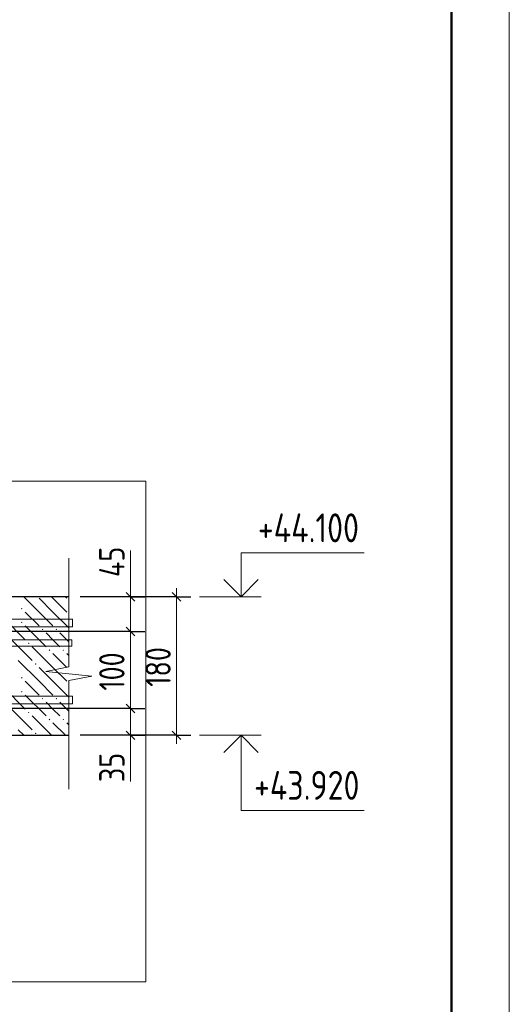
# Model space of a CAD drawing. Header units: millimetres. Extents: x 0 to 43617, y 0 to 29700.
# Tile 15 of 20: x 37758 to 42000, y 6724 to 15250. Entities that reach past the tile are written whole.
import ezdxf

# ---------------------------------------------------------------- set-up
doc = ezdxf.new("R2010")
doc.units = ezdxf.units.MM
for name, color, linetype, lineweight in [('Standard', 7, 'Continuous', 25), ('ЖБ Перекрытие верхний уровень', 7, 'Continuous', 35), ('Примечания', 7, 'Continuous', 25), ('Размерная выноска', 7, 'Continuous', 13)]:
    doc.layers.add(name, color=color, linetype=linetype, lineweight=lineweight)
doc.layers.add('Фиксатор', color=7, linetype='Continuous', lineweight=13, true_color=0x494949)
doc.layers.add('Фоновоя арматура Х1', color=7, linetype='Continuous', lineweight=18, true_color=0x656565)
doc.styles.add('GOST 2.304-81', font='txt')

msp = doc.modelspace()

# ---------------------------------------------------------------- hatches: boundary and pattern name
at = {"layer": 'ЖБ Перекрытие верхний уровень', "linetype": 'Continuous', "lineweight": 18, "transparency": 33554687}
for points in [[(37769.8, 10150.9), (37776.3, 10157.4), (37782.8, 10150.9), (37776.3, 10144.4)], [(37769.8, 10030.9), (37776.3, 10037.4), (37782.8, 10030.9), (37776.3, 10024.4)], [(37949.8, 9970.9), (37956.3, 9977.4), (37962.8, 9970.9), (37956.3, 9964.4)], [(38069.8, 9970.9), (38076.3, 9977.4), (38082.8, 9970.9), (38076.3, 9964.4)], [(37829.8, 9850.9), (37836.3, 9857.4), (37842.8, 9850.9), (37836.3, 9844.4)], [(38009.8, 9790.9), (38016.3, 9797.4), (38022.8, 9790.9), (38016.3, 9784.4)], [(38129.8, 9790.9), (38136.3, 9797.4), (38142.8, 9790.9), (38136.3, 9784.4)], [(37889.8, 9670.9), (37896.3, 9677.4), (37902.8, 9670.9), (37896.3, 9664.4)], [(37769.8, 9550.9), (37776.3, 9557.4), (37782.8, 9550.9), (37776.3, 9544.4)], [(37769.8, 9430.9), (37776.3, 9437.4), (37782.8, 9430.9), (37776.3, 9424.4)], [(37949.8, 9370.9), (37956.3, 9377.4), (37962.8, 9370.9), (37956.3, 9364.4)], [(38069.8, 9370.9), (38076.3, 9377.4), (38082.8, 9370.9), (38076.3, 9364.4)], [(37829.8, 9250.9), (37836.3, 9257.4), (37842.8, 9250.9), (37836.3, 9244.4)], [(38009.8, 9190.9), (38016.3, 9197.4), (38022.8, 9190.9), (38016.3, 9184.4)], [(38129.8, 9190.9), (38136.3, 9197.4), (38142.8, 9190.9), (38136.3, 9184.4)], [(37889.8, 9070.9), (37896.3, 9077.4), (37902.8, 9070.9), (37896.3, 9064.4)]]:
    msp.add_hatch(color=7, dxfattribs=at).paths.add_polyline_path(points, flags=16)

# ---------------------------------------------------------------- linework, layer by layer
at = {"layer": 'Standard', "color": 7, "linetype": 'Continuous', "lineweight": 13, "transparency": 33554687}
for p, q in [((38716.7, 10253.3), (38716.7, 10328.3)), ((39116.7, 10253.3), (39116.7, 10328.3)), ((38716.7, 10253.3), (38716.7, 9953.3)), ((38716.7, 9953.3), (38716.7, 9286.7)), ((38716.7, 9286.7), (38716.7, 9053.3)), ((38716.7, 9053.3), (38716.7, 8978.3)), ((39116.7, 9053.3), (39116.7, 8978.3))]:
    msp.add_line(p, q, dxfattribs=at)
at = {"layer": 'Standard', "color": 251, "linetype": 'Continuous', "lineweight": -3, "true_color": 0x656565, "transparency": 33554687}
for p, q in [((39116.7, 10253.3), (38283.3, 10253.3)), ((38716.7, 10253.3), (38591.7, 10253.3)), ((38716.7, 10253.3), (38841.7, 10253.3)), ((39116.7, 10253.3), (38991.7, 10253.3)), ((39116.7, 10253.3), (39241.7, 10253.3)), ((38716.7, 9953.3), (38591.7, 9953.3)), ((38716.7, 9953.3), (38841.7, 9953.3)), ((38716.7, 9286.7), (38591.7, 9286.7)), ((38716.7, 9286.7), (38841.7, 9286.7)), ((39116.7, 9053.3), (38283.3, 9053.3)), ((38716.7, 9053.3), (38591.7, 9053.3)), ((38716.7, 9053.3), (38841.7, 9053.3)), ((39116.7, 9053.3), (38991.7, 9053.3)), ((39116.7, 9053.3), (39241.7, 9053.3))]:
    msp.add_line(p, q, dxfattribs=at)
at = {"layer": 'Standard', "color": 7, "linetype": 'Continuous', "lineweight": 25, "transparency": 33554687}
for p, q in [((38679.2, 10290.8), (38754.2, 10215.8)), ((39079.2, 10290.8), (39154.2, 10215.8)), ((38679.2, 9990.8), (38754.2, 9915.8)), ((38679.2, 9324.2), (38754.2, 9249.2)), ((38679.2, 9090.8), (38754.2, 9015.8)), ((39079.2, 9090.8), (39154.2, 9015.8))]:
    msp.add_line(p, q, dxfattribs=at)
at = {"layer": 'Standard', "color": 7, "linetype": 'Continuous', "lineweight": 13, "transparency": 33554687}
msp.add_lwpolyline([(0, 0), (42000, 0), (42000, 29700), (0, 29700), (0, 0)], close=True, dxfattribs=at)
at = {"layer": 'Standard', "color": 7, "linetype": 'Continuous', "lineweight": 50, "transparency": 33554687}
msp.add_lwpolyline([(2000, 29200), (41500, 29200), (41500, 500), (2000, 500), (2000, 29200)], close=True, dxfattribs=at)
at = {"layer": 'Standard', "color": 254, "linetype": 'Continuous', "lineweight": 18, "true_color": 0xc4c4ff, "transparency": 33554687}
msp.add_lwpolyline([(30516.7, 6920), (38850, 6920), (38850, 11253.3), (30516.7, 11253.3), (30516.7, 6920)], dxfattribs=at)
at = {"layer": 'Standard', "color": 251, "linetype": 'Continuous', "lineweight": -3, "true_color": 0x656565, "transparency": 33554687}
for points in [[(38716.7, 10253.3), (38699.7, 10253.3), (38699.7, 10253.3), (38699.7, 10253.3), (38699.7, 10253.3), (38283.3, 10253.3)], [(38716.7, 9953.3), (38699.7, 9953.3), (38699.7, 9953.3), (38699.7, 9953.3), (38699.7, 9953.3), (37083.3, 9953.3)], [(38716.7, 9286.7), (38699.7, 9286.7), (38699.7, 9286.7), (37083.3, 9286.7)], [(38716.7, 9053.3), (38699.7, 9053.3), (38699.7, 9053.3), (38283.3, 9053.3)]]:
    msp.add_lwpolyline(points, dxfattribs=at)
at = {"layer": 'Standard', "color": 7, "linetype": 'Continuous', "lineweight": 13, "transparency": 33554687}
msp.add_lwpolyline([(39116.7, 10253.3), (39116.7, 9634.8), (39116.7, 9634.8), (39116.7, 9053.3)], dxfattribs=at)
at = {"layer": 'ЖБ Перекрытие верхний уровень', "color": 7, "linetype": 'Continuous', "lineweight": 25, "transparency": 33554687}
for p, q in [((38183.3, 10253.3), (33716.7, 10253.3)), ((34916.7, 9053.3), (38183.3, 9053.3))]:
    msp.add_line(p, q, dxfattribs=at)
at = {"layer": 'ЖБ Перекрытие верхний уровень', "color": 9, "linetype": 'Continuous', "lineweight": 18, "true_color": 0xc7c7c7, "transparency": 33554687}
for p, q in [((37926.3, 10120.9), (37793.8, 10253.3)), ((37926.3, 10240.9), (38046.3, 10120.9)), ((38046.3, 10240.9), (38033.8, 10253.3)), ((38046.3, 10240.9), (38166.3, 10120.9)), ((38153.8, 10253.3), (38166.3, 10240.9)), ((37626.3, 10060.9), (37806.3, 9880.9)), ((37806.3, 10120.9), (37926.3, 10000.9)), ((37926.3, 10120.9), (38046.3, 10000.9)), ((38046.3, 10120.9), (38183.3, 9983.8)), ((37806.3, 10000.9), (37986.3, 9820.9)), ((38046.3, 9880.9), (37986.3, 9940.9)), ((38106.3, 9940.9), (38183.3, 9863.8)), ((37686.3, 9880.9), (37866.3, 9700.9)), ((38046.3, 9640.9), (37866.3, 9820.9)), ((38106.3, 9820.9), (38046.3, 9880.9)), ((38046.3, 9760.9), (38166.3, 9640.9)), ((38166.3, 9760.9), (38183.3, 9743.8)), ((37926.3, 9520.9), (37746.3, 9700.9)), ((37926.3, 9640.9), (38046.3, 9520.9)), ((38046.3, 9640.9), (38166.3, 9520.9)), ((37806.3, 9520.9), (37926.3, 9400.9)), ((37926.3, 9520.9), (38046.3, 9400.9)), ((38046.3, 9520.9), (38183.3, 9383.8)), ((37626.3, 9460.9), (37806.3, 9280.9)), ((37806.3, 9400.9), (37986.3, 9220.9)), ((38046.3, 9280.9), (37986.3, 9340.9)), ((38106.3, 9340.9), (38183.3, 9263.8)), ((37686.3, 9280.9), (37866.3, 9100.9)), ((38033.8, 9053.3), (37866.3, 9220.9)), ((38106.3, 9220.9), (38046.3, 9280.9)), ((38046.3, 9160.9), (38153.8, 9053.3)), ((38166.3, 9160.9), (38183.3, 9143.8)), ((37793.8, 9053.3), (37746.3, 9100.9))]:
    msp.add_line(p, q, dxfattribs=at)
at = {"layer": 'Примечания', "color": 7, "linetype": 'Continuous', "lineweight": 13, "transparency": 33554687}
for p, q in [((38183.3, 10586.7), (38183.3, 9646.7)), ((39316.7, 10253.3), (39850, 10253.3)), ((38183.3, 9646.7), (37983.3, 9606.7)), ((37983.3, 9606.7), (38383.3, 9566.7)), ((38383.3, 9566.7), (38183.3, 9526.7)), ((38183.3, 9526.7), (38183.3, 8586.7)), ((39316.7, 9053.3), (39850, 9053.3)), ((38183.3, 8586.7), (38183.3, 8586.7))]:
    msp.add_line(p, q, dxfattribs=at)
for points in [[(39675.7, 10253.3), (39675.7, 10633.3), (40742.4, 10633.3)], [(39675.7, 9053.3), (39675.7, 8403.3), (40742.4, 8403.3)]]:
    msp.add_lwpolyline(points, dxfattribs=at)
at = {"layer": 'Примечания', "color": 7, "linetype": 'Continuous', "lineweight": 35, "transparency": 33554687}
for points in [[(39527.2, 10401.8), (39675.7, 10253.3), (39824.2, 10401.8)], [(39527.2, 8904.8), (39675.7, 9053.3), (39824.2, 8904.8)]]:
    msp.add_lwpolyline(points, dxfattribs=at)
at = {"layer": 'Размерная выноска', "color": 7, "linetype": 'Continuous', "lineweight": 13, "transparency": 33554687}
for p, q in [((38716.7, 10253.3), (38716.7, 10653.3)), ((38716.7, 9053.3), (38716.7, 8653.3))]:
    msp.add_line(p, q, dxfattribs=at)
at = {"layer": 'Фиксатор', "color": 251, "linetype": 'Continuous', "lineweight": 13, "true_color": 0x494949, "transparency": 33554687}
msp.add_lwpolyline([(37050, 9386.4), (37050, 9727.4), (37053.9, 9755.2), (37063.4, 9784.2), (37078.4, 9811), (37096.8, 9833), (37118.8, 9851.4), (37145.5, 9866.3), (37174.5, 9875.9), (37202.3, 9879.8), (38210, 9879.8), (38210, 9826.4), (37206, 9826.4), (37186.7, 9823.7), (37167.1, 9817.3), (37149.2, 9807.3), (37134.6, 9795.1), (37122.5, 9780.6), (37112.5, 9762.7), (37106, 9743.1), (37103.3, 9723.7), (37103.3, 9386.4), (37050, 9386.4)], dxfattribs=at)
at = {"layer": 'Фоновоя арматура Х1', "color": 251, "linetype": 'Continuous', "lineweight": 18, "true_color": 0x656565, "transparency": 33554687}
for points in [[(33883.3, 10060), (38216.7, 10060), (38216.7, 9993.3), (33883.3, 9993.3), (33883.3, 10060)], [(33883.3, 10060), (38216.7, 10060), (38216.7, 9993.3), (33883.3, 9993.3), (33883.3, 10060)], [(38216.7, 9326.7), (33883.3, 9326.7), (33883.3, 9393.3), (38216.7, 9393.3), (38216.7, 9326.7)], [(38216.7, 9326.7), (33883.3, 9326.7), (33883.3, 9393.3), (38216.7, 9393.3), (38216.7, 9326.7)]]:
    msp.add_lwpolyline(points, dxfattribs=at)

# ---------------------------------------------------------------- texts
at = {"layer": 'Standard', "color": 7, "linetype": 'Continuous', "lineweight": 25, "transparency": 33554687, "char_height": 250, "attachment_point": 7, "style": 'GOST 2.304-81'}
for s, insert, width in [('+44.100', (39821.6, 10725), 1048.438), ('+43.920', (39788.2, 8495), 1084.015)]:
    msp.add_mtext(s, dxfattribs=dict(at, insert=insert, width=width))
at = {"layer": 'Standard', "color": 7, "linetype": 'Continuous', "lineweight": 25, "transparency": 33554687, "char_height": 220, "attachment_point": 7, "rotation": 90, "style": 'GOST 2.304-81'}
for s, insert, width in [('45', (38666.6, 10424.2), 375.735), ('100', (38666.6, 9440.1), 485.085), ('180', (39066.6, 9473.5), 485.092), ('35', (38666.7, 8648), 360.165)]:
    msp.add_mtext(s, dxfattribs=dict(at, insert=insert, width=width))

doc.saveas('drawing.dxf')
